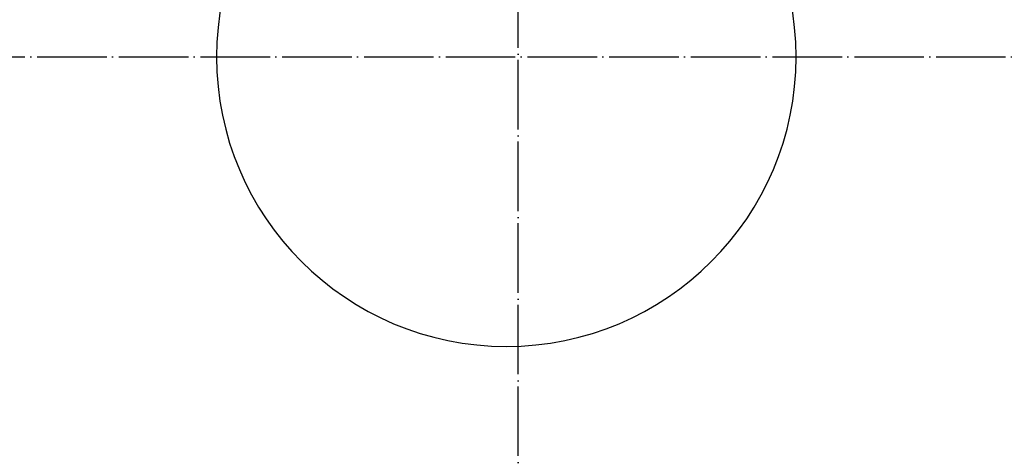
# Model space of a CAD drawing. Extents: x -1765 to 4890, y -3431 to 1272.
# Tile 169 of 189: x 1996 to 2166, y -1791 to -1715. Entities that reach past the tile are written whole.
import ezdxf

# ---------------------------------------------------------------- set-up
doc = ezdxf.new("R2010")
doc.units = 0
doc.linetypes.add('DASHED', pattern=[15, 7, -8])
doc.linetypes.add('DOT_CENTER', pattern=[14, 12, -1, 0, -1])
doc.layers.get('0').update_dxf_attribs({"linetype": 'CONTINUOUS'})
doc.layers.add('1', color=7, linetype='CONTINUOUS')

# ---------------------------------------------------------------- blocks, each defined once
blk = doc.blocks.new('HEADPLATE_EG__455', base_point=(1534.3, -2091.02))
at = {"layer": '1', "color": 1, "linetype": 'DOT_CENTER'}
for p, q in [((2082.06, -1960), (2082.06, -1483.75)), ((1843.94, -1721.88), (2320.19, -1721.88))]:
    blk.add_line(p, q, dxfattribs=at)
at = {"layer": '1', "color": 7, "linetype": 'DASHED'}
blk.add_circle((2082.06, -1721.88), 158.75, dxfattribs=at)
for start, end in [(-72.6343, 72.6343), (174.535, -107.3657)]:
    blk.add_arc((2082.06, -1721.88), 166.69, start, end, dxfattribs=at)
blk = doc.blocks.new('DUT_BOARD__677', base_point=(2287.82, -1437.57))
at = {"color": 1, "linetype": 'CONTINUOUS'}
for start, end in [(0, 180), (180, 0)]:
    blk.add_arc((2080, -1721.88), 50, start, end, dxfattribs=at)
blk = doc.blocks.new('E7018-24101__738', base_point=(2316.8, -1421.88))
at = {"color": 1, "linetype": 'CONTINUOUS'}
for start, end in [(0, 180), (180, 0)]:
    blk.add_arc((2080, -1721.88), 50, start, end, dxfattribs=at)
blk = doc.blocks.new('E7018-64101__739', base_point=(2330.3, -1381.88))
blk.add_blockref('E7018-24101__738', (2316.8, -1421.88))
blk = doc.blocks.new('STIFF_ASSY_DUTBD__740', base_point=(2330.3, -1381.88))
for name, p in [('E7018-64101__739', (2330.3, -1381.88)), ('DUT_BOARD__677', (2287.82, -1437.57))]:
    blk.add_blockref(name, p)
blk = doc.blocks.new('A1__741', base_point=(2330.3, -1381.88))
blk.add_blockref('STIFF_ASSY_DUTBD__740', (2330.3, -1381.88))
blk = doc.blocks.new('FRONT1__742', base_point=(2332.36, -1381.88))
blk.add_blockref('A1__741', (2330.3, -1381.88))
blk = doc.blocks.new('L1__743', base_point=(2332.36, -1381.88))
blk.add_blockref('FRONT1__742', (2332.36, -1381.88))

msp = doc.modelspace()

# ---------------------------------------------------------------- block references
msp.add_blockref('L1__743', (2332.36, -1381.88))
at = {"layer": '1'}
msp.add_blockref('HEADPLATE_EG__455', (1534.3, -2091.02), dxfattribs=at)

doc.saveas('drawing.dxf')
